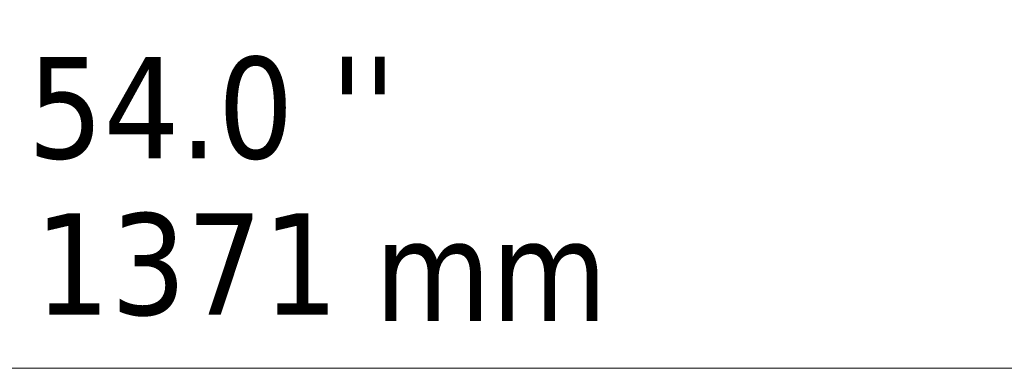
# Model space of a CAD drawing. Header units: millimetres. Extents: x 123 to 2417, y 726 to 3130.
# Tile 154 of 196: x 1019 to 1369, y 1137 to 1261. Entities that reach past the tile are written whole.
import ezdxf

# ---------------------------------------------------------------- set-up
doc = ezdxf.new("R2010")
doc.units = ezdxf.units.MM
doc.header["$LTSCALE"] = 12
doc.layers.add('Symbol (ISO)', color=7, linetype='Continuous', lineweight=25)
doc.layers.add('Wymiar (ISO)', color=7, linetype='Continuous', lineweight=25)
doc.styles.add('Tekst notatki (ISO)', font='tahoma.ttf')

msp = doc.modelspace()

# ---------------------------------------------------------------- linework, layer by layer
at = {"layer": 'Wymiar (ISO)', "lineweight": 18}
msp.add_line((1732.64, 1137.45), (433.64, 1137.45), dxfattribs=at)

# ---------------------------------------------------------------- texts
at = {"layer": 'Symbol (ISO)', "insert": (1144.9, 1190.16), "char_height": 36, "width": 83.1443, "attachment_point": 1, "style": 'Tekst notatki (ISO)'}
msp.add_mtext('\\fTahoma|b0|i0;mm', dxfattribs=at)
at = {"layer": 'Wymiar (ISO)', "char_height": 36, "attachment_point": 7, "style": 'Tekst notatki (ISO)'}
for s, insert in [('54.0', (1021.63, 1211.22)), ("''", (1129.23, 1211.98)), ('1371', (1024.05, 1155.73))]:
    msp.add_mtext(s, dxfattribs=dict(at, insert=insert))

doc.saveas('drawing.dxf')
